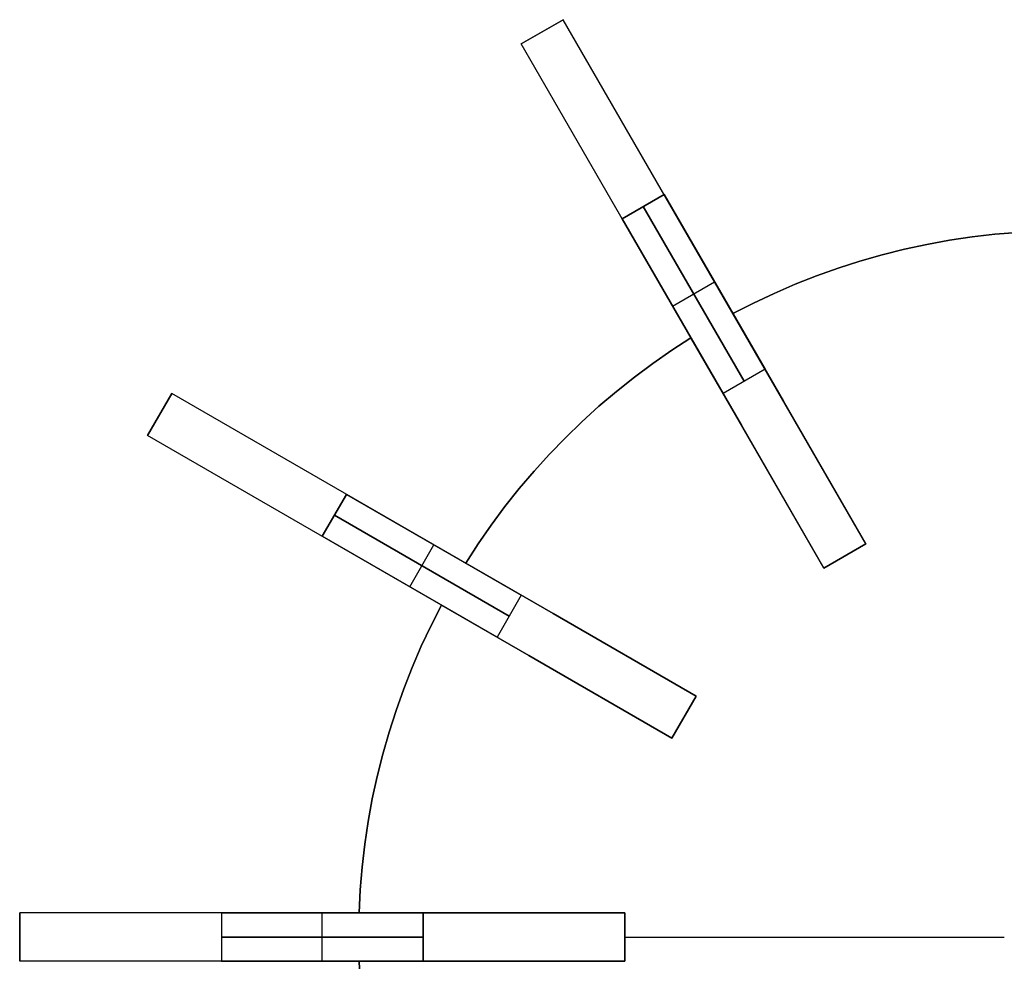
# Model space of a CAD drawing. Header units: millimetres. Extents: x 161 to 3923, y -487 to 1291.
# Tile 32 of 40: x 3303 to 3547, y 267 to 500. Entities that reach past the tile are written whole.
import ezdxf

# ---------------------------------------------------------------- set-up
doc = ezdxf.new("R2010")
doc.units = ezdxf.units.MM
doc.layers.add('Predeterminada', color=7, linetype='Continuous')

msp = doc.modelspace()

# ---------------------------------------------------------------- linework, layer by layer
at = {"layer": 'Predeterminada', "color": 254, "true_color": 0xf3e5b7}
for points in [[(3438.02, 500.06), (3427.63, 494.06)], [(3438.02, 500.06), (3427.63, 494.06)], [(3427.63, 494.06), (3438.02, 500.06)], [(3513.02, 370.16), (3438.02, 500.06)], [(3502.63, 364.16), (3427.63, 494.06)], [(3452.63, 450.76), (3463.02, 456.76)], [(3463.02, 456.76), (3452.63, 450.76)], [(3488.02, 413.46), (3463.02, 456.76)], [(3463.02, 456.76), (3488.02, 413.46)], [(3457.82, 453.76), (3482.82, 410.46)], [(3482.82, 410.46), (3457.82, 453.76)], [(3452.63, 450.76), (3477.63, 407.46)], [(3477.63, 407.46), (3452.63, 450.76)], [(3480.07, 427.23), (3485.13, 429.82), (3490.28, 432.24), (3495.5, 434.5), (3500.79, 436.59), (3506.14, 438.5), (3511.56, 440.24), (3517.03, 441.8), (3522.55, 443.18), (3528.1, 444.38), (3533.7, 445.4), (3539.32, 446.24), (3544.97, 446.9), (3550.64, 447.37), (3556.32, 447.66)], [(3556.32, 447.66), (3550.64, 447.37), (3544.97, 446.9), (3539.32, 446.24), (3533.7, 445.4), (3528.1, 444.38), (3522.55, 443.18), (3517.03, 441.8), (3511.56, 440.24), (3506.14, 438.5), (3500.79, 436.59), (3495.5, 434.5), (3490.28, 432.24), (3485.13, 429.82), (3480.07, 427.23)], [(3480.07, 427.23), (3485.13, 429.82), (3490.28, 432.24), (3495.5, 434.5), (3500.79, 436.59), (3506.14, 438.5), (3511.56, 440.24), (3517.03, 441.8), (3522.55, 443.18), (3528.1, 444.38), (3533.7, 445.4), (3539.32, 446.24), (3544.97, 446.9), (3550.64, 447.37), (3556.32, 447.66)], [(3465.13, 429.11), (3475.52, 435.11)], [(3465.13, 429.11), (3475.52, 435.11)], [(3492.58, 405.56), (3480.07, 427.23)], [(3480.07, 427.23), (3492.58, 405.56)], [(3413.86, 365.4), (3416.95, 370.18), (3420.19, 374.85), (3423.58, 379.42), (3427.12, 383.87), (3430.8, 388.2), (3434.62, 392.42), (3438.58, 396.5), (3442.66, 400.46), (3446.88, 404.28), (3451.21, 407.96), (3455.66, 411.5), (3460.23, 414.89), (3464.9, 418.14), (3469.68, 421.23)], [(3469.68, 421.23), (3464.9, 418.14), (3460.23, 414.89), (3455.66, 411.5), (3451.21, 407.96), (3446.88, 404.28), (3442.66, 400.46), (3438.58, 396.5), (3434.62, 392.42), (3430.8, 388.2), (3427.12, 383.87), (3423.58, 379.42), (3420.19, 374.85), (3416.95, 370.18), (3413.86, 365.4)], [(3413.86, 365.4), (3416.95, 370.18), (3420.19, 374.85), (3423.58, 379.42), (3427.12, 383.87), (3430.8, 388.2), (3434.62, 392.42), (3438.58, 396.5), (3442.66, 400.46), (3446.88, 404.28), (3451.21, 407.96), (3455.66, 411.5), (3460.23, 414.89), (3464.9, 418.14), (3469.68, 421.23)], [(3469.68, 421.23), (3482.19, 399.56)], [(3482.19, 399.56), (3469.68, 421.23)], [(3488.02, 413.46), (3477.63, 407.46)], [(3488.02, 413.46), (3477.63, 407.46)], [(3341.02, 407.46), (3335.02, 397.06)], [(3335.02, 397.06), (3341.02, 407.46)], [(3335.02, 397.06), (3341.02, 407.46)], [(3470.93, 332.46), (3341.02, 407.46)], [(3513.02, 370.16), (3492.58, 405.56)], [(3492.58, 405.56), (3513.02, 370.16)], [(3482.19, 399.56), (3502.63, 364.16)], [(3502.63, 364.16), (3482.19, 399.56)], [(3464.93, 322.06), (3335.02, 397.06)], [(3378.32, 372.06), (3384.32, 382.46)], [(3384.32, 382.46), (3378.32, 372.06)], [(3427.62, 357.46), (3384.32, 382.46)], [(3384.32, 382.46), (3427.62, 357.46)], [(3381.32, 377.26), (3424.62, 352.26)], [(3424.62, 352.26), (3381.32, 377.26)], [(3378.32, 372.06), (3421.62, 347.06)], [(3421.62, 347.06), (3378.32, 372.06)], [(3399.97, 359.56), (3405.97, 369.96)], [(3399.97, 359.56), (3405.97, 369.96)], [(3502.63, 364.16), (3513.02, 370.16)], [(3502.63, 364.16), (3513.02, 370.16)], [(3502.63, 364.16), (3513.02, 370.16)], [(3513.02, 370.16), (3502.63, 364.16)], [(3502.63, 364.16), (3513.02, 370.16)], [(3502.63, 364.16), (3513.02, 370.16)], [(3435.52, 352.9), (3413.86, 365.4)], [(3413.86, 365.4), (3435.52, 352.9)], [(3427.62, 357.46), (3421.62, 347.06)], [(3427.62, 357.46), (3421.62, 347.06)], [(3387.43, 278.76), (3387.71, 284.44), (3388.18, 290.11), (3388.84, 295.76), (3389.68, 301.38), (3390.7, 306.98), (3391.9, 312.54), (3393.29, 318.05), (3394.85, 323.52), (3396.58, 328.94), (3398.5, 334.29), (3400.58, 339.58), (3402.84, 344.81), (3405.27, 349.95), (3407.86, 355.01)], [(3407.86, 355.01), (3405.27, 349.95), (3402.84, 344.81), (3400.58, 339.58), (3398.5, 334.29), (3396.58, 328.94), (3394.85, 323.52), (3393.29, 318.05), (3391.9, 312.54), (3390.7, 306.98), (3389.68, 301.38), (3388.84, 295.76), (3388.18, 290.11), (3387.71, 284.44), (3387.43, 278.76)], [(3387.43, 278.76), (3387.71, 284.44), (3388.18, 290.11), (3388.84, 295.76), (3389.68, 301.38), (3390.7, 306.98), (3391.9, 312.54), (3393.29, 318.05), (3394.85, 323.52), (3396.58, 328.94), (3398.5, 334.29), (3400.58, 339.58), (3402.84, 344.81), (3405.27, 349.95), (3407.86, 355.01)], [(3407.86, 355.01), (3429.52, 342.5)], [(3429.52, 342.5), (3407.86, 355.01)], [(3470.93, 332.46), (3435.52, 352.9)], [(3435.52, 352.9), (3470.93, 332.46)], [(3429.52, 342.5), (3464.93, 322.06)], [(3464.93, 322.06), (3429.52, 342.5)], [(3464.93, 322.06), (3470.93, 332.46)], [(3464.93, 322.06), (3470.93, 332.46)], [(3464.93, 322.06), (3470.93, 332.46)], [(3470.93, 332.46), (3464.93, 322.06)], [(3464.93, 322.06), (3470.93, 332.46)], [(3464.93, 322.06), (3470.93, 332.46)], [(3303.32, 278.76), (3303.32, 266.76)], [(3303.32, 278.76), (3303.32, 266.76)], [(3453.32, 278.76), (3303.32, 278.76)], [(3303.32, 266.76), (3303.32, 278.76)], [(3403.32, 278.76), (3353.32, 278.76)], [(3353.32, 278.76), (3403.32, 278.76)], [(3353.32, 278.76), (3353.32, 266.76)], [(3353.32, 278.76), (3353.32, 266.76)], [(3378.32, 266.76), (3378.32, 278.76)], [(3378.32, 266.76), (3378.32, 278.76)], [(3412.44, 278.76), (3387.43, 278.76)], [(3387.43, 278.76), (3412.44, 278.76)], [(3403.32, 266.76), (3403.32, 278.76)], [(3403.32, 278.76), (3403.32, 266.76)], [(3453.32, 278.76), (3412.44, 278.76)], [(3412.44, 278.76), (3453.32, 278.76)], [(3453.32, 266.76), (3453.32, 278.76)], [(3453.32, 278.76), (3453.32, 266.76)], [(3453.32, 266.76), (3453.32, 278.76)], [(3453.32, 266.76), (3453.32, 278.76)], [(3453.32, 266.76), (3453.32, 278.76)], [(3453.32, 266.76), (3453.32, 278.76)], [(3353.32, 272.76), (3403.32, 272.76)], [(3403.32, 272.76), (3353.32, 272.76)], [(3453.32, 272.76), (3547.32, 272.76)], [(3453.32, 272.76), (3547.32, 272.76)], [(3453.32, 266.76), (3303.32, 266.76)], [(3353.32, 266.76), (3403.32, 266.76)], [(3403.32, 266.76), (3353.32, 266.76)], [(3407.86, 190.51), (3405.27, 195.57), (3402.84, 200.72), (3400.58, 205.94), (3398.5, 211.23), (3396.58, 216.58), (3394.85, 222), (3393.29, 227.47), (3391.9, 232.98), (3390.7, 238.54), (3389.68, 244.14), (3388.84, 249.76), (3388.18, 255.41), (3387.71, 261.08), (3387.43, 266.76)], [(3387.43, 266.76), (3387.71, 261.08), (3388.18, 255.41), (3388.84, 249.76), (3389.68, 244.14), (3390.7, 238.54), (3391.9, 232.98), (3393.29, 227.47), (3394.85, 222), (3396.58, 216.58), (3398.5, 211.23), (3400.58, 205.94), (3402.84, 200.72), (3405.27, 195.57), (3407.86, 190.51)], [(3387.43, 266.76), (3412.44, 266.76)], [(3412.44, 266.76), (3387.43, 266.76)], [(3412.44, 266.76), (3453.32, 266.76)], [(3453.32, 266.76), (3412.44, 266.76)]]:
    msp.add_lwpolyline(points, dxfattribs=at)
at = {"layer": 'Predeterminada', "color": 254, "true_color": 0xf3e5b7, "extrusion": (1, 0, 0)}
for points in [[(500.06, 461.18), (500.06, 811.18)], [(497.06, 461.18), (497.06, 811.18)], [(494.06, 461.18), (494.06, 811.18)], [(435.11, 411.18), (435.11, 861.18)], [(429.11, 411.18), (429.11, 861.18)], [(427.23, 614.18), (427.23, 626.18)], [(421.23, 614.18), (421.23, 626.18)], [(407.46, 436.18), (407.46, 786.18)], [(402.26, 436.18), (402.26, 786.18)], [(397.06, 436.18), (397.06, 786.18)], [(369.96, 386.18), (369.96, 836.18)], [(370.16, 614.18), (370.16, 461.18)], [(370.16, 811.18), (370.16, 626.18)], [(367.16, 614.18), (367.16, 461.18)], [(367.16, 811.18), (367.16, 626.18)], [(365.4, 614.18), (365.4, 626.18)], [(364.16, 614.18), (364.16, 461.18)], [(364.16, 811.18), (364.16, 626.18)], [(359.56, 386.18), (359.56, 836.18)], [(355.01, 614.18), (355.01, 626.18)], [(332.46, 614.18), (332.46, 436.18)], [(332.46, 786.18), (332.46, 626.18)], [(327.26, 614.18), (327.26, 436.18)], [(327.26, 786.18), (327.26, 626.18)], [(322.06, 614.18), (322.06, 436.18)], [(322.06, 786.18), (322.06, 626.18)], [(278.76, 411.18), (278.76, 761.18)], [(278.76, 361.18), (278.76, 811.18)], [(278.76, 614.18), (278.76, 626.18)], [(278.76, 614.18), (278.76, 411.18)], [(278.76, 761.18), (278.76, 626.18)], [(272.76, 411.18), (272.76, 761.18)], [(272.76, 614.18), (272.76, 411.18)], [(272.76, 761.18), (272.76, 626.18)], [(272.76, 626.18), (272.76, 614.18)], [(266.76, 411.18), (266.76, 761.18)], [(266.76, 361.18), (266.76, 811.18)], [(266.76, 614.18), (266.76, 626.18)], [(266.76, 614.18), (266.76, 411.18)], [(266.76, 761.18), (266.76, 626.18)]]:
    msp.add_lwpolyline(points, dxfattribs=at)
at = {"layer": 'Predeterminada', "color": 254, "true_color": 0xf3e5b7, "extrusion": (0.866025, 0.5, -2.80988e-14)}
msp.add_lwpolyline([(-1285.94, 811.18), (-1285.97, 812.89), (-1286.06, 814.59), (-1286.21, 816.29), (-1286.41, 817.99), (-1286.67, 819.68), (-1286.99, 821.35), (-1287.37, 823.02), (-1287.8, 824.67), (-1288.29, 826.31), (-1288.83, 827.92), (-1289.43, 829.52), (-1290.08, 831.1), (-1290.79, 832.66), (-1291.55, 834.18), (-1292.36, 835.69), (-1293.22, 837.16), (-1294.13, 838.6), (-1295.1, 840.01), (-1296.1, 841.39), (-1297.16, 842.74), (-1298.26, 844.04), (-1299.4, 845.31), (-1300.59, 846.54), (-1301.82, 847.72), (-1303.08, 848.87), (-1304.39, 849.97), (-1305.73, 851.02), (-1307.11, 852.03), (-1308.52, 852.99), (-1309.96, 853.9), (-1311.44, 854.76), (-1312.94, 855.58), (-1314.47, 856.33), (-1316.02, 857.04), (-1317.6, 857.69), (-1319.2, 858.29), (-1320.82, 858.84), (-1322.45, 859.33), (-1324.11, 859.76), (-1325.77, 860.14), (-1327.45, 860.45), (-1329.14, 860.72), (-1330.83, 860.92), (-1332.53, 861.06), (-1334.24, 861.15), (-1335.94, 861.18)], dxfattribs=at)
at = {"layer": 'Predeterminada', "color": 254, "true_color": 0xf3e5b7, "extrusion": (0.866025, 0.5, 2.1209e-14)}
msp.add_lwpolyline([(-1335.94, 411.18), (-1334.24, 411.21), (-1332.53, 411.3), (-1330.83, 411.44), (-1329.14, 411.65), (-1327.45, 411.91), (-1325.77, 412.23), (-1324.11, 412.6), (-1322.45, 413.04), (-1320.82, 413.52), (-1319.2, 414.07), (-1317.6, 414.67), (-1316.02, 415.32), (-1314.47, 416.03), (-1312.94, 416.79), (-1311.44, 417.6), (-1309.96, 418.46), (-1308.52, 419.37), (-1307.11, 420.33), (-1305.73, 421.34), (-1304.39, 422.4), (-1303.08, 423.5), (-1301.82, 424.64), (-1300.59, 425.83), (-1299.4, 427.05), (-1298.26, 428.32), (-1297.16, 429.63), (-1296.1, 430.97), (-1295.1, 432.35), (-1294.13, 433.76), (-1293.22, 435.2), (-1292.36, 436.68), (-1291.55, 438.18), (-1290.79, 439.71), (-1290.08, 441.26), (-1289.43, 442.84), (-1288.83, 444.44), (-1288.29, 446.06), (-1287.8, 447.69), (-1287.37, 449.34), (-1286.99, 451.01), (-1286.67, 452.69), (-1286.41, 454.37), (-1286.21, 456.07), (-1286.06, 457.77), (-1285.97, 459.47), (-1285.94, 461.18)], dxfattribs=at)
at = {"layer": 'Predeterminada', "color": 254, "true_color": 0xf3e5b7, "extrusion": (0.866025, 0.5, 3.44313e-13)}
msp.add_lwpolyline([(-1285.94, 811.18), (-1285.97, 812.89), (-1286.06, 814.59), (-1286.21, 816.29), (-1286.41, 817.99), (-1286.67, 819.68), (-1286.99, 821.35), (-1287.37, 823.02), (-1287.8, 824.67), (-1288.29, 826.31), (-1288.83, 827.92), (-1289.43, 829.52), (-1290.08, 831.1), (-1290.79, 832.66), (-1291.55, 834.18), (-1292.36, 835.69), (-1293.22, 837.16), (-1294.13, 838.6), (-1295.1, 840.01), (-1296.1, 841.39), (-1297.16, 842.74), (-1298.26, 844.04), (-1299.4, 845.31), (-1300.59, 846.54), (-1301.82, 847.72), (-1303.08, 848.87), (-1304.39, 849.97), (-1305.73, 851.02), (-1307.11, 852.03), (-1308.52, 852.99), (-1309.96, 853.9), (-1311.44, 854.76), (-1312.94, 855.58), (-1314.47, 856.33), (-1316.02, 857.04), (-1317.6, 857.69), (-1319.2, 858.29), (-1320.82, 858.84), (-1322.45, 859.33), (-1324.11, 859.76), (-1325.77, 860.14), (-1327.45, 860.45), (-1329.14, 860.72), (-1330.83, 860.92), (-1332.53, 861.06), (-1334.24, 861.15), (-1335.94, 861.18)], dxfattribs=at)
at = {"layer": 'Predeterminada', "color": 254, "true_color": 0xf3e5b7, "extrusion": (0.866025, 0.5, -6.30882e-13)}
msp.add_lwpolyline([(-1335.94, 411.18), (-1334.24, 411.21), (-1332.53, 411.3), (-1330.83, 411.44), (-1329.14, 411.65), (-1327.45, 411.91), (-1325.77, 412.23), (-1324.11, 412.6), (-1322.45, 413.04), (-1320.82, 413.52), (-1319.2, 414.07), (-1317.6, 414.67), (-1316.02, 415.32), (-1314.47, 416.03), (-1312.94, 416.79), (-1311.44, 417.6), (-1309.96, 418.46), (-1308.52, 419.37), (-1307.11, 420.33), (-1305.73, 421.34), (-1304.39, 422.4), (-1303.08, 423.5), (-1301.82, 424.64), (-1300.59, 425.83), (-1299.4, 427.05), (-1298.26, 428.32), (-1297.16, 429.63), (-1296.1, 430.97), (-1295.1, 432.35), (-1294.13, 433.76), (-1293.22, 435.2), (-1292.36, 436.68), (-1291.55, 438.18), (-1290.79, 439.71), (-1290.08, 441.26), (-1289.43, 442.84), (-1288.83, 444.44), (-1288.29, 446.06), (-1287.8, 447.69), (-1287.37, 449.34), (-1286.99, 451.01), (-1286.67, 452.69), (-1286.41, 454.37), (-1286.21, 456.07), (-1286.06, 457.77), (-1285.97, 459.47), (-1285.94, 461.18)], dxfattribs=at)
at = {"layer": 'Predeterminada', "color": 254, "true_color": 0xf3e5b7, "extrusion": (0.866025, 0.5, -5.28523e-15)}
msp.add_lwpolyline([(-1285.94, 811.18), (-1285.97, 812.89), (-1286.06, 814.59), (-1286.21, 816.29), (-1286.41, 817.99), (-1286.67, 819.68), (-1286.99, 821.35), (-1287.37, 823.02), (-1287.8, 824.67), (-1288.29, 826.31), (-1288.83, 827.92), (-1289.43, 829.52), (-1290.08, 831.1), (-1290.79, 832.66), (-1291.55, 834.18), (-1292.36, 835.69), (-1293.22, 837.16), (-1294.13, 838.6), (-1295.1, 840.01), (-1296.1, 841.39), (-1297.16, 842.74), (-1298.26, 844.04), (-1299.4, 845.31), (-1300.59, 846.54), (-1301.82, 847.72), (-1303.08, 848.87), (-1304.39, 849.97), (-1305.73, 851.02), (-1307.11, 852.03), (-1308.52, 852.99), (-1309.96, 853.9), (-1311.44, 854.76), (-1312.94, 855.58), (-1314.47, 856.33), (-1316.02, 857.04), (-1317.6, 857.69), (-1319.2, 858.29), (-1320.82, 858.84), (-1322.45, 859.33), (-1324.11, 859.76), (-1325.77, 860.14), (-1327.45, 860.45), (-1329.14, 860.72), (-1330.83, 860.92), (-1332.53, 861.06), (-1334.24, 861.15), (-1335.94, 861.18)], dxfattribs=at)
at = {"layer": 'Predeterminada', "color": 254, "true_color": 0xf3e5b7, "extrusion": (0.866025, 0.5, 1.48609e-14)}
msp.add_lwpolyline([(-1335.94, 411.18), (-1334.24, 411.21), (-1332.53, 411.3), (-1330.83, 411.44), (-1329.14, 411.65), (-1327.45, 411.91), (-1325.77, 412.23), (-1324.11, 412.6), (-1322.45, 413.04), (-1320.82, 413.52), (-1319.2, 414.07), (-1317.6, 414.67), (-1316.02, 415.32), (-1314.47, 416.03), (-1312.94, 416.79), (-1311.44, 417.6), (-1309.96, 418.46), (-1308.52, 419.37), (-1307.11, 420.33), (-1305.73, 421.34), (-1304.39, 422.4), (-1303.08, 423.5), (-1301.82, 424.64), (-1300.59, 425.83), (-1299.4, 427.05), (-1298.26, 428.32), (-1297.16, 429.63), (-1296.1, 430.97), (-1295.1, 432.35), (-1294.13, 433.76), (-1293.22, 435.2), (-1292.36, 436.68), (-1291.55, 438.18), (-1290.79, 439.71), (-1290.08, 441.26), (-1289.43, 442.84), (-1288.83, 444.44), (-1288.29, 446.06), (-1287.8, 447.69), (-1287.37, 449.34), (-1286.99, 451.01), (-1286.67, 452.69), (-1286.41, 454.37), (-1286.21, 456.07), (-1286.06, 457.77), (-1285.97, 459.47), (-1285.94, 461.18)], dxfattribs=at)
at = {"layer": 'Predeterminada', "color": 254, "true_color": 0xf3e5b7, "extrusion": (0.866025, 0.5, -3.97621e-15)}
msp.add_lwpolyline([(-1435.94, 461.18), (-1435.91, 459.47), (-1435.83, 457.77), (-1435.68, 456.07), (-1435.48, 454.37), (-1435.22, 452.69), (-1434.9, 451.01), (-1434.52, 449.34), (-1434.09, 447.69), (-1433.6, 446.06), (-1433.06, 444.44), (-1432.46, 442.84), (-1431.8, 441.26), (-1431.1, 439.71), (-1430.34, 438.18), (-1429.53, 436.68), (-1428.66, 435.2), (-1427.75, 433.76), (-1426.79, 432.35), (-1425.78, 430.97), (-1424.73, 429.63), (-1423.63, 428.32), (-1422.49, 427.05), (-1421.3, 425.83), (-1420.07, 424.64), (-1418.8, 423.5), (-1417.5, 422.4), (-1416.16, 421.34), (-1414.78, 420.33), (-1413.37, 419.37), (-1411.92, 418.46), (-1410.45, 417.6), (-1408.95, 416.79), (-1407.42, 416.03), (-1405.86, 415.32), (-1404.29, 414.67), (-1402.69, 414.07), (-1401.07, 413.52), (-1399.43, 413.04), (-1397.78, 412.6), (-1396.12, 412.23), (-1394.44, 411.91), (-1392.75, 411.65), (-1391.06, 411.44), (-1389.36, 411.3), (-1387.65, 411.21), (-1385.94, 411.18)], dxfattribs=at)
at = {"layer": 'Predeterminada', "color": 254, "true_color": 0xf3e5b7, "extrusion": (0.866025, 0.5, 1.21852e-14)}
msp.add_lwpolyline([(-1385.94, 861.18), (-1387.65, 861.15), (-1389.36, 861.06), (-1391.06, 860.92), (-1392.75, 860.72), (-1394.44, 860.45), (-1396.12, 860.14), (-1397.78, 859.76), (-1399.43, 859.33), (-1401.07, 858.84), (-1402.69, 858.29), (-1404.29, 857.69), (-1405.86, 857.04), (-1407.42, 856.33), (-1408.95, 855.58), (-1410.45, 854.76), (-1411.92, 853.9), (-1413.37, 852.99), (-1414.78, 852.03), (-1416.16, 851.02), (-1417.5, 849.97), (-1418.8, 848.87), (-1420.07, 847.72), (-1421.3, 846.54), (-1422.49, 845.31), (-1423.63, 844.04), (-1424.73, 842.74), (-1425.78, 841.39), (-1426.79, 840.01), (-1427.75, 838.6), (-1428.66, 837.16), (-1429.53, 835.69), (-1430.34, 834.18), (-1431.1, 832.66), (-1431.8, 831.1), (-1432.46, 829.52), (-1433.06, 827.92), (-1433.6, 826.31), (-1434.09, 824.67), (-1434.52, 823.02), (-1434.9, 821.35), (-1435.22, 819.68), (-1435.48, 817.99), (-1435.68, 816.29), (-1435.83, 814.59), (-1435.91, 812.89), (-1435.94, 811.18)], dxfattribs=at)
at = {"layer": 'Predeterminada', "color": 254, "true_color": 0xf3e5b7, "extrusion": (0.866025, 0.5, -2.31315e-13)}
msp.add_lwpolyline([(-1435.94, 461.18), (-1435.91, 459.47), (-1435.83, 457.77), (-1435.68, 456.07), (-1435.48, 454.37), (-1435.22, 452.69), (-1434.9, 451.01), (-1434.52, 449.34), (-1434.09, 447.69), (-1433.6, 446.06), (-1433.06, 444.44), (-1432.46, 442.84), (-1431.8, 441.26), (-1431.1, 439.71), (-1430.34, 438.18), (-1429.53, 436.68), (-1428.66, 435.2), (-1427.75, 433.76), (-1426.79, 432.35), (-1425.78, 430.97), (-1424.73, 429.63), (-1423.63, 428.32), (-1422.49, 427.05), (-1421.3, 425.83), (-1420.07, 424.64), (-1418.8, 423.5), (-1417.5, 422.4), (-1416.16, 421.34), (-1414.78, 420.33), (-1413.37, 419.37), (-1411.92, 418.46), (-1410.45, 417.6), (-1408.95, 416.79), (-1407.42, 416.03), (-1405.86, 415.32), (-1404.29, 414.67), (-1402.69, 414.07), (-1401.07, 413.52), (-1399.43, 413.04), (-1397.78, 412.6), (-1396.12, 412.23), (-1394.44, 411.91), (-1392.75, 411.65), (-1391.06, 411.44), (-1389.36, 411.3), (-1387.65, 411.21), (-1385.94, 411.18)], dxfattribs=at)
at = {"layer": 'Predeterminada', "color": 254, "true_color": 0xf3e5b7, "extrusion": (0.866025, 0.5, -2.18257e-13)}
msp.add_lwpolyline([(-1385.94, 861.18), (-1387.65, 861.15), (-1389.36, 861.06), (-1391.06, 860.92), (-1392.75, 860.72), (-1394.44, 860.45), (-1396.12, 860.14), (-1397.78, 859.76), (-1399.43, 859.33), (-1401.07, 858.84), (-1402.69, 858.29), (-1404.29, 857.69), (-1405.86, 857.04), (-1407.42, 856.33), (-1408.95, 855.58), (-1410.45, 854.76), (-1411.92, 853.9), (-1413.37, 852.99), (-1414.78, 852.03), (-1416.16, 851.02), (-1417.5, 849.97), (-1418.8, 848.87), (-1420.07, 847.72), (-1421.3, 846.54), (-1422.49, 845.31), (-1423.63, 844.04), (-1424.73, 842.74), (-1425.78, 841.39), (-1426.79, 840.01), (-1427.75, 838.6), (-1428.66, 837.16), (-1429.53, 835.69), (-1430.34, 834.18), (-1431.1, 832.66), (-1431.8, 831.1), (-1432.46, 829.52), (-1433.06, 827.92), (-1433.6, 826.31), (-1434.09, 824.67), (-1434.52, 823.02), (-1434.9, 821.35), (-1435.22, 819.68), (-1435.48, 817.99), (-1435.68, 816.29), (-1435.83, 814.59), (-1435.91, 812.89), (-1435.94, 811.18)], dxfattribs=at)
at = {"layer": 'Predeterminada', "color": 254, "true_color": 0xf3e5b7, "extrusion": (0.5, 0.866025, 1.9045e-14)}
msp.add_lwpolyline([(-2689.68, 786.18), (-2689.71, 787.89), (-2689.8, 789.59), (-2689.94, 791.29), (-2690.15, 792.99), (-2690.41, 794.68), (-2690.73, 796.35), (-2691.1, 798.02), (-2691.54, 799.67), (-2692.02, 801.31), (-2692.57, 802.92), (-2693.17, 804.52), (-2693.82, 806.1), (-2694.53, 807.66), (-2695.29, 809.18), (-2696.1, 810.69), (-2696.96, 812.16), (-2697.87, 813.6), (-2698.83, 815.01), (-2699.84, 816.39), (-2700.9, 817.74), (-2702, 819.04), (-2703.14, 820.31), (-2704.33, 821.54), (-2705.55, 822.72), (-2706.82, 823.87), (-2708.13, 824.97), (-2709.47, 826.02), (-2710.85, 827.03), (-2712.26, 827.99), (-2713.7, 828.9), (-2715.18, 829.76), (-2716.68, 830.58), (-2718.21, 831.33), (-2719.76, 832.04), (-2721.34, 832.69), (-2722.94, 833.29), (-2724.56, 833.84), (-2726.19, 834.33), (-2727.84, 834.76), (-2729.51, 835.14), (-2731.19, 835.45), (-2732.87, 835.72), (-2734.57, 835.92), (-2736.27, 836.06), (-2737.97, 836.15), (-2739.68, 836.18)], dxfattribs=at)
at = {"layer": 'Predeterminada', "color": 254, "true_color": 0xf3e5b7, "extrusion": (0.5, 0.866025, -1.59595e-14)}
msp.add_lwpolyline([(-2739.68, 386.18), (-2737.97, 386.21), (-2736.27, 386.3), (-2734.57, 386.44), (-2732.87, 386.65), (-2731.19, 386.91), (-2729.51, 387.23), (-2727.84, 387.6), (-2726.19, 388.04), (-2724.56, 388.52), (-2722.94, 389.07), (-2721.34, 389.67), (-2719.76, 390.32), (-2718.21, 391.03), (-2716.68, 391.79), (-2715.18, 392.6), (-2713.7, 393.46), (-2712.26, 394.37), (-2710.85, 395.33), (-2709.47, 396.34), (-2708.13, 397.4), (-2706.82, 398.5), (-2705.55, 399.64), (-2704.33, 400.83), (-2703.14, 402.05), (-2702, 403.32), (-2700.9, 404.63), (-2699.84, 405.97), (-2698.83, 407.35), (-2697.87, 408.76), (-2696.96, 410.2), (-2696.1, 411.68), (-2695.29, 413.18), (-2694.53, 414.71), (-2693.82, 416.26), (-2693.17, 417.84), (-2692.57, 419.44), (-2692.02, 421.06), (-2691.54, 422.69), (-2691.1, 424.34), (-2690.73, 426.01), (-2690.41, 427.69), (-2690.15, 429.37), (-2689.94, 431.07), (-2689.8, 432.77), (-2689.71, 434.47), (-2689.68, 436.18)], dxfattribs=at)
at = {"layer": 'Predeterminada', "color": 254, "true_color": 0xf3e5b7, "extrusion": (0.866025, 0.5, -8.40303e-15)}
msp.add_lwpolyline([(-1435.94, 461.18), (-1435.91, 459.47), (-1435.83, 457.77), (-1435.68, 456.07), (-1435.48, 454.37), (-1435.22, 452.69), (-1434.9, 451.01), (-1434.52, 449.34), (-1434.09, 447.69), (-1433.6, 446.06), (-1433.06, 444.44), (-1432.46, 442.84), (-1431.8, 441.26), (-1431.1, 439.71), (-1430.34, 438.18), (-1429.53, 436.68), (-1428.66, 435.2), (-1427.75, 433.76), (-1426.79, 432.35), (-1425.78, 430.97), (-1424.73, 429.63), (-1423.63, 428.32), (-1422.49, 427.05), (-1421.3, 425.83), (-1420.07, 424.64), (-1418.8, 423.5), (-1417.5, 422.4), (-1416.16, 421.34), (-1414.78, 420.33), (-1413.37, 419.37), (-1411.92, 418.46), (-1410.45, 417.6), (-1408.95, 416.79), (-1407.42, 416.03), (-1405.86, 415.32), (-1404.29, 414.67), (-1402.69, 414.07), (-1401.07, 413.52), (-1399.43, 413.04), (-1397.78, 412.6), (-1396.12, 412.23), (-1394.44, 411.91), (-1392.75, 411.65), (-1391.06, 411.44), (-1389.36, 411.3), (-1387.65, 411.21), (-1385.94, 411.18)], dxfattribs=at)
at = {"layer": 'Predeterminada', "color": 254, "true_color": 0xf3e5b7, "extrusion": (0.866025, 0.5, 8.22621e-15)}
msp.add_lwpolyline([(-1385.94, 861.18), (-1387.65, 861.15), (-1389.36, 861.06), (-1391.06, 860.92), (-1392.75, 860.72), (-1394.44, 860.45), (-1396.12, 860.14), (-1397.78, 859.76), (-1399.43, 859.33), (-1401.07, 858.84), (-1402.69, 858.29), (-1404.29, 857.69), (-1405.86, 857.04), (-1407.42, 856.33), (-1408.95, 855.58), (-1410.45, 854.76), (-1411.92, 853.9), (-1413.37, 852.99), (-1414.78, 852.03), (-1416.16, 851.02), (-1417.5, 849.97), (-1418.8, 848.87), (-1420.07, 847.72), (-1421.3, 846.54), (-1422.49, 845.31), (-1423.63, 844.04), (-1424.73, 842.74), (-1425.78, 841.39), (-1426.79, 840.01), (-1427.75, 838.6), (-1428.66, 837.16), (-1429.53, 835.69), (-1430.34, 834.18), (-1431.1, 832.66), (-1431.8, 831.1), (-1432.46, 829.52), (-1433.06, 827.92), (-1433.6, 826.31), (-1434.09, 824.67), (-1434.52, 823.02), (-1434.9, 821.35), (-1435.22, 819.68), (-1435.48, 817.99), (-1435.68, 816.29), (-1435.83, 814.59), (-1435.91, 812.89), (-1435.94, 811.18)], dxfattribs=at)
at = {"layer": 'Predeterminada', "color": 254, "true_color": 0xf3e5b7, "extrusion": (0.5, 0.866025, -8.02776e-13)}
msp.add_lwpolyline([(-2689.68, 786.18), (-2689.71, 787.89), (-2689.8, 789.59), (-2689.94, 791.29), (-2690.15, 792.99), (-2690.41, 794.68), (-2690.73, 796.35), (-2691.1, 798.02), (-2691.54, 799.67), (-2692.02, 801.31), (-2692.57, 802.92), (-2693.17, 804.52), (-2693.82, 806.1), (-2694.53, 807.66), (-2695.29, 809.18), (-2696.1, 810.69), (-2696.96, 812.16), (-2697.87, 813.6), (-2698.83, 815.01), (-2699.84, 816.39), (-2700.9, 817.74), (-2702, 819.04), (-2703.14, 820.31), (-2704.33, 821.54), (-2705.55, 822.72), (-2706.82, 823.87), (-2708.13, 824.97), (-2709.47, 826.02), (-2710.85, 827.03), (-2712.26, 827.99), (-2713.7, 828.9), (-2715.18, 829.76), (-2716.68, 830.58), (-2718.21, 831.33), (-2719.76, 832.04), (-2721.34, 832.69), (-2722.94, 833.29), (-2724.56, 833.84), (-2726.19, 834.33), (-2727.84, 834.76), (-2729.51, 835.14), (-2731.19, 835.45), (-2732.87, 835.72), (-2734.57, 835.92), (-2736.27, 836.06), (-2737.97, 836.15), (-2739.68, 836.18)], dxfattribs=at)
at = {"layer": 'Predeterminada', "color": 254, "true_color": 0xf3e5b7, "extrusion": (0.5, 0.866025, 4.96923e-14)}
msp.add_lwpolyline([(-2739.68, 386.18), (-2737.97, 386.21), (-2736.27, 386.3), (-2734.57, 386.44), (-2732.87, 386.65), (-2731.19, 386.91), (-2729.51, 387.23), (-2727.84, 387.6), (-2726.19, 388.04), (-2724.56, 388.52), (-2722.94, 389.07), (-2721.34, 389.67), (-2719.76, 390.32), (-2718.21, 391.03), (-2716.68, 391.79), (-2715.18, 392.6), (-2713.7, 393.46), (-2712.26, 394.37), (-2710.85, 395.33), (-2709.47, 396.34), (-2708.13, 397.4), (-2706.82, 398.5), (-2705.55, 399.64), (-2704.33, 400.83), (-2703.14, 402.05), (-2702, 403.32), (-2700.9, 404.63), (-2699.84, 405.97), (-2698.83, 407.35), (-2697.87, 408.76), (-2696.96, 410.2), (-2696.1, 411.68), (-2695.29, 413.18), (-2694.53, 414.71), (-2693.82, 416.26), (-2693.17, 417.84), (-2692.57, 419.44), (-2692.02, 421.06), (-2691.54, 422.69), (-2691.1, 424.34), (-2690.73, 426.01), (-2690.41, 427.69), (-2690.15, 429.37), (-2689.94, 431.07), (-2689.8, 432.77), (-2689.71, 434.47), (-2689.68, 436.18)], dxfattribs=at)
at = {"layer": 'Predeterminada', "color": 254, "true_color": 0xf3e5b7, "extrusion": (0.5, 0.866025, 1.32162e-14)}
msp.add_lwpolyline([(-2689.68, 786.18), (-2689.71, 787.89), (-2689.8, 789.59), (-2689.94, 791.29), (-2690.15, 792.99), (-2690.41, 794.68), (-2690.73, 796.35), (-2691.1, 798.02), (-2691.54, 799.67), (-2692.02, 801.31), (-2692.57, 802.92), (-2693.17, 804.52), (-2693.82, 806.1), (-2694.53, 807.66), (-2695.29, 809.18), (-2696.1, 810.69), (-2696.96, 812.16), (-2697.87, 813.6), (-2698.83, 815.01), (-2699.84, 816.39), (-2700.9, 817.74), (-2702, 819.04), (-2703.14, 820.31), (-2704.33, 821.54), (-2705.55, 822.72), (-2706.82, 823.87), (-2708.13, 824.97), (-2709.47, 826.02), (-2710.85, 827.03), (-2712.26, 827.99), (-2713.7, 828.9), (-2715.18, 829.76), (-2716.68, 830.58), (-2718.21, 831.33), (-2719.76, 832.04), (-2721.34, 832.69), (-2722.94, 833.29), (-2724.56, 833.84), (-2726.19, 834.33), (-2727.84, 834.76), (-2729.51, 835.14), (-2731.19, 835.45), (-2732.87, 835.72), (-2734.57, 835.92), (-2736.27, 836.06), (-2737.97, 836.15), (-2739.68, 836.18)], dxfattribs=at)
at = {"layer": 'Predeterminada', "color": 254, "true_color": 0xf3e5b7, "extrusion": (0.5, 0.866025, -1.00637e-14)}
msp.add_lwpolyline([(-2739.68, 386.18), (-2737.97, 386.21), (-2736.27, 386.3), (-2734.57, 386.44), (-2732.87, 386.65), (-2731.19, 386.91), (-2729.51, 387.23), (-2727.84, 387.6), (-2726.19, 388.04), (-2724.56, 388.52), (-2722.94, 389.07), (-2721.34, 389.67), (-2719.76, 390.32), (-2718.21, 391.03), (-2716.68, 391.79), (-2715.18, 392.6), (-2713.7, 393.46), (-2712.26, 394.37), (-2710.85, 395.33), (-2709.47, 396.34), (-2708.13, 397.4), (-2706.82, 398.5), (-2705.55, 399.64), (-2704.33, 400.83), (-2703.14, 402.05), (-2702, 403.32), (-2700.9, 404.63), (-2699.84, 405.97), (-2698.83, 407.35), (-2697.87, 408.76), (-2696.96, 410.2), (-2696.1, 411.68), (-2695.29, 413.18), (-2694.53, 414.71), (-2693.82, 416.26), (-2693.17, 417.84), (-2692.57, 419.44), (-2692.02, 421.06), (-2691.54, 422.69), (-2691.1, 424.34), (-2690.73, 426.01), (-2690.41, 427.69), (-2690.15, 429.37), (-2689.94, 431.07), (-2689.8, 432.77), (-2689.71, 434.47), (-2689.68, 436.18)], dxfattribs=at)
at = {"layer": 'Predeterminada', "color": 254, "true_color": 0xf3e5b7, "extrusion": (0.5, 0.866025, 1.28044e-14)}
msp.add_lwpolyline([(-2839.68, 436.18), (-2839.65, 434.47), (-2839.56, 432.77), (-2839.42, 431.07), (-2839.22, 429.37), (-2838.95, 427.69), (-2838.64, 426.01), (-2838.26, 424.34), (-2837.83, 422.69), (-2837.34, 421.06), (-2836.79, 419.44), (-2836.2, 417.84), (-2835.54, 416.26), (-2834.84, 414.71), (-2834.08, 413.18), (-2833.26, 411.68), (-2832.4, 410.2), (-2831.49, 408.76), (-2830.53, 407.35), (-2829.52, 405.97), (-2828.47, 404.63), (-2827.37, 403.32), (-2826.22, 402.05), (-2825.04, 400.83), (-2823.81, 399.64), (-2822.54, 398.5), (-2821.24, 397.4), (-2819.89, 396.34), (-2818.52, 395.33), (-2817.1, 394.37), (-2815.66, 393.46), (-2814.19, 392.6), (-2812.68, 391.79), (-2811.16, 391.03), (-2809.6, 390.32), (-2808.02, 389.67), (-2806.43, 389.07), (-2804.81, 388.52), (-2803.17, 388.04), (-2801.52, 387.6), (-2799.85, 387.23), (-2798.18, 386.91), (-2796.49, 386.65), (-2794.79, 386.44), (-2793.09, 386.3), (-2791.39, 386.21), (-2789.68, 386.18)], dxfattribs=at)
at = {"layer": 'Predeterminada', "color": 254, "true_color": 0xf3e5b7, "extrusion": (0.5, 0.866025, -1.89088e-14)}
msp.add_lwpolyline([(-2789.68, 836.18), (-2791.39, 836.15), (-2793.09, 836.06), (-2794.79, 835.92), (-2796.49, 835.72), (-2798.18, 835.45), (-2799.85, 835.14), (-2801.52, 834.76), (-2803.17, 834.33), (-2804.81, 833.84), (-2806.43, 833.29), (-2808.02, 832.69), (-2809.6, 832.04), (-2811.16, 831.33), (-2812.68, 830.58), (-2814.19, 829.76), (-2815.66, 828.9), (-2817.1, 827.99), (-2818.52, 827.03), (-2819.89, 826.02), (-2821.24, 824.97), (-2822.54, 823.87), (-2823.81, 822.72), (-2825.04, 821.54), (-2826.22, 820.31), (-2827.37, 819.04), (-2828.47, 817.74), (-2829.52, 816.39), (-2830.53, 815.01), (-2831.49, 813.6), (-2832.4, 812.16), (-2833.26, 810.69), (-2834.08, 809.18), (-2834.84, 807.66), (-2835.54, 806.1), (-2836.2, 804.52), (-2836.79, 802.92), (-2837.34, 801.31), (-2837.83, 799.67), (-2838.26, 798.02), (-2838.64, 796.35), (-2838.95, 794.68), (-2839.22, 792.99), (-2839.42, 791.29), (-2839.56, 789.59), (-2839.65, 787.89), (-2839.68, 786.18)], dxfattribs=at)
at = {"layer": 'Predeterminada', "color": 254, "true_color": 0xf3e5b7, "extrusion": (0.5, 0.866025, -3.42937e-13)}
msp.add_lwpolyline([(-2839.68, 436.18), (-2839.65, 434.47), (-2839.56, 432.77), (-2839.42, 431.07), (-2839.22, 429.37), (-2838.95, 427.69), (-2838.64, 426.01), (-2838.26, 424.34), (-2837.83, 422.69), (-2837.34, 421.06), (-2836.79, 419.44), (-2836.2, 417.84), (-2835.54, 416.26), (-2834.84, 414.71), (-2834.08, 413.18), (-2833.26, 411.68), (-2832.4, 410.2), (-2831.49, 408.76), (-2830.53, 407.35), (-2829.52, 405.97), (-2828.47, 404.63), (-2827.37, 403.32), (-2826.22, 402.05), (-2825.04, 400.83), (-2823.81, 399.64), (-2822.54, 398.5), (-2821.24, 397.4), (-2819.89, 396.34), (-2818.52, 395.33), (-2817.1, 394.37), (-2815.66, 393.46), (-2814.19, 392.6), (-2812.68, 391.79), (-2811.16, 391.03), (-2809.6, 390.32), (-2808.02, 389.67), (-2806.43, 389.07), (-2804.81, 388.52), (-2803.17, 388.04), (-2801.52, 387.6), (-2799.85, 387.23), (-2798.18, 386.91), (-2796.49, 386.65), (-2794.79, 386.44), (-2793.09, 386.3), (-2791.39, 386.21), (-2789.68, 386.18)], dxfattribs=at)
at = {"layer": 'Predeterminada', "color": 254, "true_color": 0xf3e5b7, "extrusion": (0.5, 0.866025, -3.40665e-13)}
msp.add_lwpolyline([(-2789.68, 836.18), (-2791.39, 836.15), (-2793.09, 836.06), (-2794.79, 835.92), (-2796.49, 835.72), (-2798.18, 835.45), (-2799.85, 835.14), (-2801.52, 834.76), (-2803.17, 834.33), (-2804.81, 833.84), (-2806.43, 833.29), (-2808.02, 832.69), (-2809.6, 832.04), (-2811.16, 831.33), (-2812.68, 830.58), (-2814.19, 829.76), (-2815.66, 828.9), (-2817.1, 827.99), (-2818.52, 827.03), (-2819.89, 826.02), (-2821.24, 824.97), (-2822.54, 823.87), (-2823.81, 822.72), (-2825.04, 821.54), (-2826.22, 820.31), (-2827.37, 819.04), (-2828.47, 817.74), (-2829.52, 816.39), (-2830.53, 815.01), (-2831.49, 813.6), (-2832.4, 812.16), (-2833.26, 810.69), (-2834.08, 809.18), (-2834.84, 807.66), (-2835.54, 806.1), (-2836.2, 804.52), (-2836.79, 802.92), (-2837.34, 801.31), (-2837.83, 799.67), (-2838.26, 798.02), (-2838.64, 796.35), (-2838.95, 794.68), (-2839.22, 792.99), (-2839.42, 791.29), (-2839.56, 789.59), (-2839.65, 787.89), (-2839.68, 786.18)], dxfattribs=at)
at = {"layer": 'Predeterminada', "color": 254, "true_color": 0xf3e5b7, "extrusion": (0.5, 0.866025, 1.54748e-14)}
msp.add_lwpolyline([(-2839.68, 436.18), (-2839.65, 434.47), (-2839.56, 432.77), (-2839.42, 431.07), (-2839.22, 429.37), (-2838.95, 427.69), (-2838.64, 426.01), (-2838.26, 424.34), (-2837.83, 422.69), (-2837.34, 421.06), (-2836.79, 419.44), (-2836.2, 417.84), (-2835.54, 416.26), (-2834.84, 414.71), (-2834.08, 413.18), (-2833.26, 411.68), (-2832.4, 410.2), (-2831.49, 408.76), (-2830.53, 407.35), (-2829.52, 405.97), (-2828.47, 404.63), (-2827.37, 403.32), (-2826.22, 402.05), (-2825.04, 400.83), (-2823.81, 399.64), (-2822.54, 398.5), (-2821.24, 397.4), (-2819.89, 396.34), (-2818.52, 395.33), (-2817.1, 394.37), (-2815.66, 393.46), (-2814.19, 392.6), (-2812.68, 391.79), (-2811.16, 391.03), (-2809.6, 390.32), (-2808.02, 389.67), (-2806.43, 389.07), (-2804.81, 388.52), (-2803.17, 388.04), (-2801.52, 387.6), (-2799.85, 387.23), (-2798.18, 386.91), (-2796.49, 386.65), (-2794.79, 386.44), (-2793.09, 386.3), (-2791.39, 386.21), (-2789.68, 386.18)], dxfattribs=at)
at = {"layer": 'Predeterminada', "color": 254, "true_color": 0xf3e5b7, "extrusion": (0.5, 0.866025, -1.66694e-14)}
msp.add_lwpolyline([(-2789.68, 836.18), (-2791.39, 836.15), (-2793.09, 836.06), (-2794.79, 835.92), (-2796.49, 835.72), (-2798.18, 835.45), (-2799.85, 835.14), (-2801.52, 834.76), (-2803.17, 834.33), (-2804.81, 833.84), (-2806.43, 833.29), (-2808.02, 832.69), (-2809.6, 832.04), (-2811.16, 831.33), (-2812.68, 830.58), (-2814.19, 829.76), (-2815.66, 828.9), (-2817.1, 827.99), (-2818.52, 827.03), (-2819.89, 826.02), (-2821.24, 824.97), (-2822.54, 823.87), (-2823.81, 822.72), (-2825.04, 821.54), (-2826.22, 820.31), (-2827.37, 819.04), (-2828.47, 817.74), (-2829.52, 816.39), (-2830.53, 815.01), (-2831.49, 813.6), (-2832.4, 812.16), (-2833.26, 810.69), (-2834.08, 809.18), (-2834.84, 807.66), (-2835.54, 806.1), (-2836.2, 804.52), (-2836.79, 802.92), (-2837.34, 801.31), (-2837.83, 799.67), (-2838.26, 798.02), (-2838.64, 796.35), (-2838.95, 794.68), (-2839.22, 792.99), (-2839.42, 791.29), (-2839.56, 789.59), (-2839.65, 787.89), (-2839.68, 786.18)], dxfattribs=at)
at = {"layer": 'Predeterminada', "color": 254, "true_color": 0xf3e5b7, "extrusion": (0, 1, 0)}
for points in [[(-3303.32, 761.18), (-3303.35, 762.89), (-3303.44, 764.59), (-3303.58, 766.29), (-3303.79, 767.99), (-3304.05, 769.68), (-3304.37, 771.35), (-3304.74, 773.02), (-3305.18, 774.67), (-3305.66, 776.31), (-3306.21, 777.92), (-3306.81, 779.52), (-3307.46, 781.1), (-3308.17, 782.66), (-3308.93, 784.18), (-3309.74, 785.69), (-3310.6, 787.16), (-3311.51, 788.6), (-3312.47, 790.01), (-3313.48, 791.39), (-3314.54, 792.74), (-3315.64, 794.04), (-3316.78, 795.31), (-3317.97, 796.54), (-3319.19, 797.72), (-3320.46, 798.87), (-3321.77, 799.97), (-3323.11, 801.02), (-3324.49, 802.03), (-3325.9, 802.99), (-3327.34, 803.9), (-3328.82, 804.76), (-3330.32, 805.58), (-3331.85, 806.33), (-3333.4, 807.04), (-3334.98, 807.69), (-3336.58, 808.29), (-3338.2, 808.84), (-3339.83, 809.33), (-3341.48, 809.76), (-3343.15, 810.14), (-3344.83, 810.45), (-3346.51, 810.72), (-3348.21, 810.92), (-3349.91, 811.06), (-3351.62, 811.15), (-3353.32, 811.18)], [(-3353.32, 361.18), (-3351.62, 361.21), (-3349.91, 361.3), (-3348.21, 361.44), (-3346.51, 361.65), (-3344.83, 361.91), (-3343.15, 362.23), (-3341.48, 362.6), (-3339.83, 363.04), (-3338.2, 363.52), (-3336.58, 364.07), (-3334.98, 364.67), (-3333.4, 365.32), (-3331.85, 366.03), (-3330.32, 366.79), (-3328.82, 367.6), (-3327.34, 368.46), (-3325.9, 369.37), (-3324.49, 370.33), (-3323.11, 371.34), (-3321.77, 372.4), (-3320.46, 373.5), (-3319.19, 374.64), (-3317.97, 375.83), (-3316.78, 377.05), (-3315.64, 378.32), (-3314.54, 379.63), (-3313.48, 380.97), (-3312.47, 382.35), (-3311.51, 383.76), (-3310.6, 385.2), (-3309.74, 386.68), (-3308.93, 388.18), (-3308.17, 389.71), (-3307.46, 391.26), (-3306.81, 392.84), (-3306.21, 394.44), (-3305.66, 396.06), (-3305.18, 397.69), (-3304.74, 399.34), (-3304.37, 401.01), (-3304.05, 402.69), (-3303.79, 404.37), (-3303.58, 406.07), (-3303.44, 407.77), (-3303.35, 409.47), (-3303.32, 411.18)], [(-3453.32, 411.18), (-3453.29, 409.47), (-3453.21, 407.77), (-3453.06, 406.07), (-3452.86, 404.37), (-3452.6, 402.69), (-3452.28, 401.01), (-3451.9, 399.34), (-3451.47, 397.69), (-3450.98, 396.06), (-3450.44, 394.44), (-3449.84, 392.84), (-3449.18, 391.26), (-3448.48, 389.71), (-3447.72, 388.18), (-3446.91, 386.68), (-3446.04, 385.2), (-3445.13, 383.76), (-3444.17, 382.35), (-3443.16, 380.97), (-3442.11, 379.63), (-3441.01, 378.32), (-3439.86, 377.05), (-3438.68, 375.83), (-3437.45, 374.64), (-3436.18, 373.5), (-3434.88, 372.4), (-3433.53, 371.34), (-3432.16, 370.33), (-3430.74, 369.37), (-3429.3, 368.46), (-3427.83, 367.6), (-3426.33, 366.79), (-3424.8, 366.03), (-3423.24, 365.32), (-3421.66, 364.67), (-3420.07, 364.07), (-3418.45, 363.52), (-3416.81, 363.04), (-3415.16, 362.6), (-3413.49, 362.23), (-3411.82, 361.91), (-3410.13, 361.65), (-3408.44, 361.44), (-3406.73, 361.3), (-3405.03, 361.21), (-3403.32, 361.18)], [(-3403.32, 811.18), (-3405.03, 811.15), (-3406.73, 811.06), (-3408.44, 810.92), (-3410.13, 810.72), (-3411.82, 810.45), (-3413.49, 810.14), (-3415.16, 809.76), (-3416.81, 809.33), (-3418.45, 808.84), (-3420.07, 808.29), (-3421.66, 807.69), (-3423.24, 807.04), (-3424.8, 806.33), (-3426.33, 805.58), (-3427.83, 804.76), (-3429.3, 803.9), (-3430.74, 802.99), (-3432.16, 802.03), (-3433.53, 801.02), (-3434.88, 799.97), (-3436.18, 798.87), (-3437.45, 797.72), (-3438.68, 796.54), (-3439.86, 795.31), (-3441.01, 794.04), (-3442.11, 792.74), (-3443.16, 791.39), (-3444.17, 790.01), (-3445.13, 788.6), (-3446.04, 787.16), (-3446.91, 785.69), (-3447.72, 784.18), (-3448.48, 782.66), (-3449.18, 781.1), (-3449.84, 779.52), (-3450.44, 777.92), (-3450.98, 776.31), (-3451.47, 774.67), (-3451.9, 773.02), (-3452.28, 771.35), (-3452.6, 769.68), (-3452.86, 767.99), (-3453.06, 766.29), (-3453.21, 764.59), (-3453.29, 762.89), (-3453.32, 761.18)], [(-3303.32, 761.18), (-3303.35, 762.89), (-3303.44, 764.59), (-3303.58, 766.29), (-3303.79, 767.99), (-3304.05, 769.68), (-3304.37, 771.35), (-3304.74, 773.02), (-3305.18, 774.67), (-3305.66, 776.31), (-3306.21, 777.92), (-3306.81, 779.52), (-3307.46, 781.1), (-3308.17, 782.66), (-3308.93, 784.18), (-3309.74, 785.69), (-3310.6, 787.16), (-3311.51, 788.6), (-3312.47, 790.01), (-3313.48, 791.39), (-3314.54, 792.74), (-3315.64, 794.04), (-3316.78, 795.31), (-3317.97, 796.54), (-3319.19, 797.72), (-3320.46, 798.87), (-3321.77, 799.97), (-3323.11, 801.02), (-3324.49, 802.03), (-3325.9, 802.99), (-3327.34, 803.9), (-3328.82, 804.76), (-3330.32, 805.58), (-3331.85, 806.33), (-3333.4, 807.04), (-3334.98, 807.69), (-3336.58, 808.29), (-3338.2, 808.84), (-3339.83, 809.33), (-3341.48, 809.76), (-3343.15, 810.14), (-3344.83, 810.45), (-3346.51, 810.72), (-3348.21, 810.92), (-3349.91, 811.06), (-3351.62, 811.15), (-3353.32, 811.18)], [(-3353.32, 361.18), (-3351.62, 361.21), (-3349.91, 361.3), (-3348.21, 361.44), (-3346.51, 361.65), (-3344.83, 361.91), (-3343.15, 362.23), (-3341.48, 362.6), (-3339.83, 363.04), (-3338.2, 363.52), (-3336.58, 364.07), (-3334.98, 364.67), (-3333.4, 365.32), (-3331.85, 366.03), (-3330.32, 366.79), (-3328.82, 367.6), (-3327.34, 368.46), (-3325.9, 369.37), (-3324.49, 370.33), (-3323.11, 371.34), (-3321.77, 372.4), (-3320.46, 373.5), (-3319.19, 374.64), (-3317.97, 375.83), (-3316.78, 377.05), (-3315.64, 378.32), (-3314.54, 379.63), (-3313.48, 380.97), (-3312.47, 382.35), (-3311.51, 383.76), (-3310.6, 385.2), (-3309.74, 386.68), (-3308.93, 388.18), (-3308.17, 389.71), (-3307.46, 391.26), (-3306.81, 392.84), (-3306.21, 394.44), (-3305.66, 396.06), (-3305.18, 397.69), (-3304.74, 399.34), (-3304.37, 401.01), (-3304.05, 402.69), (-3303.79, 404.37), (-3303.58, 406.07), (-3303.44, 407.77), (-3303.35, 409.47), (-3303.32, 411.18)], [(-3453.32, 411.18), (-3453.29, 409.47), (-3453.21, 407.77), (-3453.06, 406.07), (-3452.86, 404.37), (-3452.6, 402.69), (-3452.28, 401.01), (-3451.9, 399.34), (-3451.47, 397.69), (-3450.98, 396.06), (-3450.44, 394.44), (-3449.84, 392.84), (-3449.18, 391.26), (-3448.48, 389.71), (-3447.72, 388.18), (-3446.91, 386.68), (-3446.04, 385.2), (-3445.13, 383.76), (-3444.17, 382.35), (-3443.16, 380.97), (-3442.11, 379.63), (-3441.01, 378.32), (-3439.86, 377.05), (-3438.68, 375.83), (-3437.45, 374.64), (-3436.18, 373.5), (-3434.88, 372.4), (-3433.53, 371.34), (-3432.16, 370.33), (-3430.74, 369.37), (-3429.3, 368.46), (-3427.83, 367.6), (-3426.33, 366.79), (-3424.8, 366.03), (-3423.24, 365.32), (-3421.66, 364.67), (-3420.07, 364.07), (-3418.45, 363.52), (-3416.81, 363.04), (-3415.16, 362.6), (-3413.49, 362.23), (-3411.82, 361.91), (-3410.13, 361.65), (-3408.44, 361.44), (-3406.73, 361.3), (-3405.03, 361.21), (-3403.32, 361.18)], [(-3403.32, 811.18), (-3405.03, 811.15), (-3406.73, 811.06), (-3408.44, 810.92), (-3410.13, 810.72), (-3411.82, 810.45), (-3413.49, 810.14), (-3415.16, 809.76), (-3416.81, 809.33), (-3418.45, 808.84), (-3420.07, 808.29), (-3421.66, 807.69), (-3423.24, 807.04), (-3424.8, 806.33), (-3426.33, 805.58), (-3427.83, 804.76), (-3429.3, 803.9), (-3430.74, 802.99), (-3432.16, 802.03), (-3433.53, 801.02), (-3434.88, 799.97), (-3436.18, 798.87), (-3437.45, 797.72), (-3438.68, 796.54), (-3439.86, 795.31), (-3441.01, 794.04), (-3442.11, 792.74), (-3443.16, 791.39), (-3444.17, 790.01), (-3445.13, 788.6), (-3446.04, 787.16), (-3446.91, 785.69), (-3447.72, 784.18), (-3448.48, 782.66), (-3449.18, 781.1), (-3449.84, 779.52), (-3450.44, 777.92), (-3450.98, 776.31), (-3451.47, 774.67), (-3451.9, 773.02), (-3452.28, 771.35), (-3452.6, 769.68), (-3452.86, 767.99), (-3453.06, 766.29), (-3453.21, 764.59), (-3453.29, 762.89), (-3453.32, 761.18)], [(-3303.32, 761.18), (-3303.35, 762.89), (-3303.44, 764.59), (-3303.58, 766.29), (-3303.79, 767.99), (-3304.05, 769.68), (-3304.37, 771.35), (-3304.74, 773.02), (-3305.18, 774.67), (-3305.66, 776.31), (-3306.21, 777.92), (-3306.81, 779.52), (-3307.46, 781.1), (-3308.17, 782.66), (-3308.93, 784.18), (-3309.74, 785.69), (-3310.6, 787.16), (-3311.51, 788.6), (-3312.47, 790.01), (-3313.48, 791.39), (-3314.54, 792.74), (-3315.64, 794.04), (-3316.78, 795.31), (-3317.97, 796.54), (-3319.19, 797.72), (-3320.46, 798.87), (-3321.77, 799.97), (-3323.11, 801.02), (-3324.49, 802.03), (-3325.9, 802.99), (-3327.34, 803.9), (-3328.82, 804.76), (-3330.32, 805.58), (-3331.85, 806.33), (-3333.4, 807.04), (-3334.98, 807.69), (-3336.58, 808.29), (-3338.2, 808.84), (-3339.83, 809.33), (-3341.48, 809.76), (-3343.15, 810.14), (-3344.83, 810.45), (-3346.51, 810.72), (-3348.21, 810.92), (-3349.91, 811.06), (-3351.62, 811.15), (-3353.32, 811.18)], [(-3453.32, 411.18), (-3453.29, 409.47), (-3453.21, 407.77), (-3453.06, 406.07), (-3452.86, 404.37), (-3452.6, 402.69), (-3452.28, 401.01), (-3451.9, 399.34), (-3451.47, 397.69), (-3450.98, 396.06), (-3450.44, 394.44), (-3449.84, 392.84), (-3449.18, 391.26), (-3448.48, 389.71), (-3447.72, 388.18), (-3446.91, 386.68), (-3446.04, 385.2), (-3445.13, 383.76), (-3444.17, 382.35), (-3443.16, 380.97), (-3442.11, 379.63), (-3441.01, 378.32), (-3439.86, 377.05), (-3438.68, 375.83), (-3437.45, 374.64), (-3436.18, 373.5), (-3434.88, 372.4), (-3433.53, 371.34), (-3432.16, 370.33), (-3430.74, 369.37), (-3429.3, 368.46), (-3427.83, 367.6), (-3426.33, 366.79), (-3424.8, 366.03), (-3423.24, 365.32), (-3421.66, 364.67), (-3420.07, 364.07), (-3418.45, 363.52), (-3416.81, 363.04), (-3415.16, 362.6), (-3413.49, 362.23), (-3411.82, 361.91), (-3410.13, 361.65), (-3408.44, 361.44), (-3406.73, 361.3), (-3405.03, 361.21), (-3403.32, 361.18)]]:
    msp.add_lwpolyline(points, dxfattribs=at)

doc.saveas('drawing.dxf')
